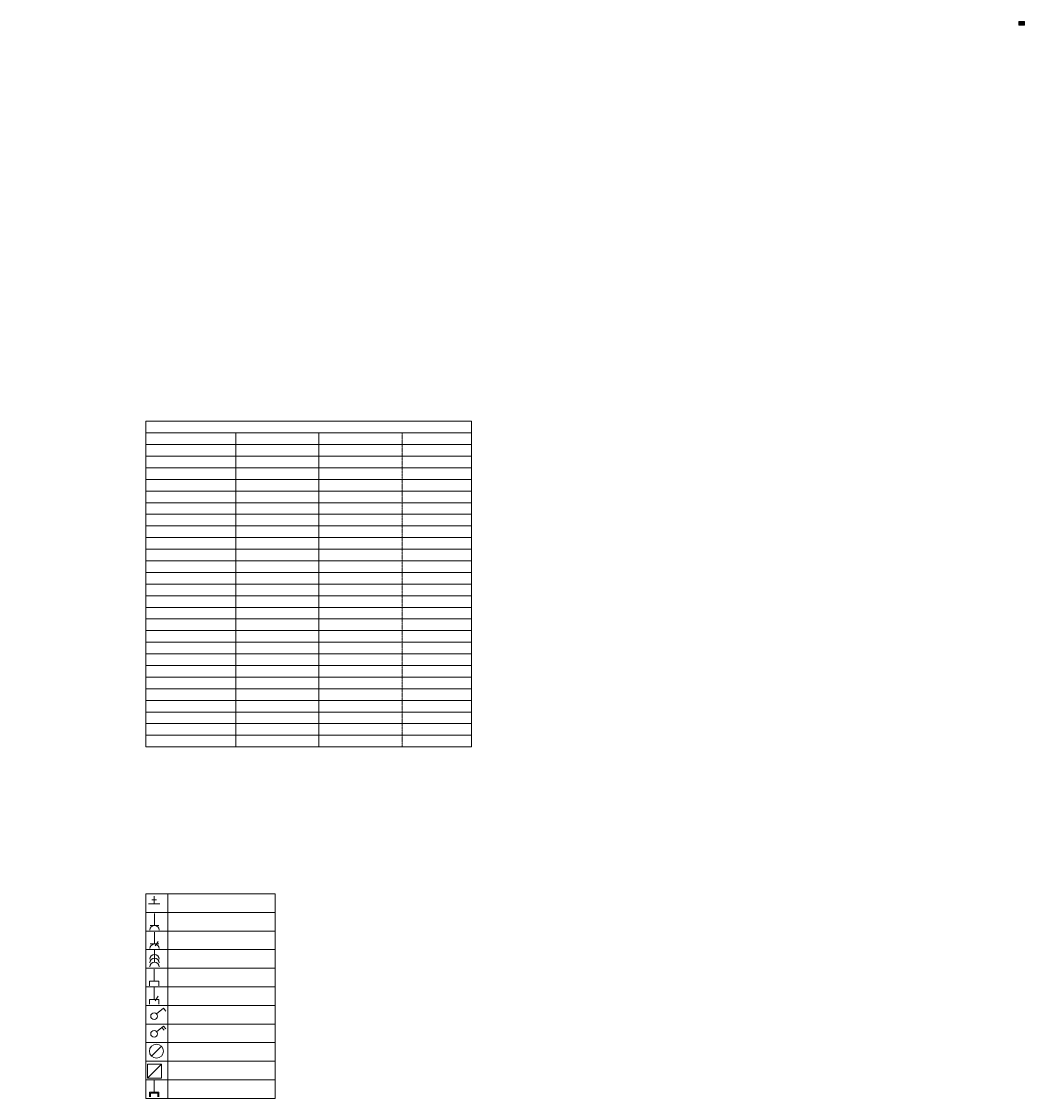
# Model space of a CAD drawing. Header units: millimetres. Extents: x -58431 to 28973, y -32170 to 9431.
# Tile 54 of 54: x 928 to 28973, y -20667 to 9431. Entities that reach past the tile are written whole.
import ezdxf

# ---------------------------------------------------------------- set-up
doc = ezdxf.new("R2010")
doc.units = ezdxf.units.MM
doc.header["$LTSCALE"] = 8
doc.linetypes.add('DASHDOT3', pattern=[0.25, 0.125, -0.0625, 0, -0.0625])
for name, color, linetype, lineweight in [('BAM_OPISY POWIERZCHNI', 40, 'Continuous', 0), ('BAM_RAMKA CIENKA', 55, 'Continuous', 0), ('BAM_WYPOSAŻENIE KRATKI ŚCIEKOWE', 132, 'Continuous', 0), ('BAM_WYPOSAŻENIE KUCHNIA', 110, 'Continuous', 0), ('instalacje', 6, 'Continuous', 0), ('parter_podciąg', 2, 'Continuous', 0), ('RZUT_wymiarowanie', 2, 'Continuous', 0)]:
    doc.layers.add(name, color=color, linetype=linetype, lineweight=lineweight)
doc.styles.get("Standard").update_dxf_attribs({"font": 'arial.ttf'})

# ---------------------------------------------------------------- blocks, each defined once
blk = doc.blocks.new('fwergerg')
at = {"layer": 'instalacje'}
for p, q in [((12069, -9311), (12142, -9250)), ((12142, -9250), (12168, -9280)), ((12124, -9265), (12149, -9295))]:
    blk.add_line(p, q, dxfattribs=at)
blk.add_circle((12042, -9334), 36.2, dxfattribs=at)
blk = doc.blocks.new('wef')
at = {"layer": 'instalacje'}
blk.add_lwpolyline([(5454, 17546), (5560, 17653)], dxfattribs=at)
blk.add_circle((5506, 17601), 75.3, dxfattribs=at)

msp = doc.modelspace()

# ---------------------------------------------------------------- linework, layer by layer
at = {"layer": 'BAM_OPISY POWIERZCHNI'}
msp.add_lwpolyline([(4405.7, -1741.2), (13510.9, -1741.2), (13510.9, -10841.2), (4405.7, -10841.2)], close=True, dxfattribs=at)
for points in [[(4405.7, -2066.2), (13510.9, -2066.2)], [(6921.5, -2066.2), (6921.5, -10841.2)], [(9240.3, -2066.2), (9240.3, -10841.2)], [(4405.7, -2391.2), (13510.9, -2391.2)], [(4405.7, -2716.2), (13510.9, -2716.2)], [(4405.7, -3041.2), (13510.9, -3041.2)], [(4405.7, -3366.2), (13510.9, -3366.2)], [(4405.7, -3691.2), (13510.9, -3691.2)], [(4405.7, -4016.2), (13510.9, -4016.2)], [(4405.7, -4341.2), (13510.9, -4341.2)], [(4405.7, -4666.2), (13510.9, -4666.2)], [(4405.7, -4991.2), (13510.9, -4991.2)], [(4405.7, -5316.2), (13510.9, -5316.2)], [(4405.7, -5641.2), (13510.9, -5641.2)], [(4405.7, -5966.2), (13510.9, -5966.2)], [(4405.7, -6291.2), (13510.9, -6291.2)], [(4405.7, -6616.2), (13510.9, -6616.2)], [(4405.7, -6941.2), (13510.9, -6941.2)], [(4405.7, -7266.2), (13510.9, -7266.2)], [(4405.7, -7591.2), (13510.9, -7591.2)], [(4405.7, -7916.2), (13510.9, -7916.2)], [(4405.7, -8241.2), (13510.9, -8241.2)], [(4405.7, -8566.2), (13510.9, -8566.2)], [(4405.7, -8891.2), (13510.9, -8891.2)], [(4405.7, -9216.2), (13510.9, -9216.2)], [(4405.7, -9541.2), (13510.9, -9541.2)], [(4405.7, -9866.2), (13510.9, -9866.2)], [(4405.7, -10191.2), (13510.9, -10191.2)], [(4405.7, -10516.2), (13510.9, -10516.2)]]:
    msp.add_lwpolyline(points, dxfattribs=at)
at = {"layer": 'BAM_OPISY POWIERZCHNI', "linetype": 'DASHDOT3', "lineweight": 0}
msp.add_lwpolyline([(11574.2, -2066.2), (11574.2, -10841.2)], dxfattribs=at)
at = {"layer": 'BAM_RAMKA CIENKA', "linetype": 'Continuous', "ltscale": 10}
for p, q in [((28811.4, 9430.5), (28811.4, 9326.6)), ((28811.4, 9430.5), (28871.4, 9430.5)), ((28811.4, 9397.8), (28973.2, 9397.8)), ((28811.4, 9389.9), (28973.2, 9389.9)), ((28811.4, 9373.4), (28973.2, 9373.4)), ((28811.4, 9366), (28973.2, 9366)), ((28811.4, 9346.3), (28973.2, 9346.3)), ((28811.5, 9405.7), (28973.2, 9405.7)), ((28854.8, 9366), (28854.7, 9326.6)), ((28886.7, 9366), (28886.7, 9326.6)), ((28925.5, 9365.9), (28925.5, 9326.6)), ((28941.9, 9389.9), (28941.9, 9326.6))]:
    msp.add_line(p, q, dxfattribs=at)
at = {"layer": 'BAM_RAMKA CIENKA'}
for points in [[(28871.4, 9430.5), (28973.2, 9430.5), (28973.2, 9326.6)], [(28811.4, 9326.6), (28973.2, 9326.6)]]:
    msp.add_lwpolyline(points, dxfattribs=at)
at = {"layer": 'instalacje'}
for p, q in [((4705.7, -18304), (4894.8, -18145.7)), ((4894.8, -18145.7), (4960.6, -18224.3)), ((4450.9, -20097.2), (4842.3, -19706.2)), ((4842.3, -19706.2), (4450.9, -19706.2)), ((4450.9, -19706.2), (4450.9, -20097.2)), ((4842.3, -20097.2), (4842.3, -19706.2)), ((4450.9, -20097.2), (4842.3, -20097.2))]:
    msp.add_line(p, q, dxfattribs=at)
for points in [[(4638.8, -15228.7), (4638.8, -15016.4)], [(4482.2, -15228.7), (4795.3, -15228.7)], [(4703.1, -15111.6), (4574.4, -15111.6)], [(4645.9, -15829.5), (4645.9, -15496.7)], [(4770.6, -15829.5), (4521.2, -15829.5)], [(4645.9, -16349.3), (4645.9, -16016.5)], [(4770.6, -16349.3), (4521.2, -16349.3)], [(4645.9, -16859.2), (4645.9, -16526.4)], [(4668.3, -16405.4), (4746, -16276.1)], [(4634.3, -17387.7), (4634.3, -17054.9)], [(4503.7, -17387.7), (4764.9, -17387.7)], [(4503.7, -17518.3), (4503.7, -17387.7)], [(4764.9, -17518.3), (4764.9, -17387.7)], [(4634.3, -17896.6), (4634.3, -17563.8)], [(4503.7, -17896.6), (4764.9, -17896.6)], [(4503.7, -18027.3), (4503.7, -17896.6)], [(4668.3, -17937.8), (4746, -17808.6)], [(4764.9, -18027.3), (4764.9, -17896.6)], [(4638.8, -20492.4), (4638.8, -20159.5)], [(4508.2, -20492.4), (4769.4, -20492.4)], [(4508.2, -20623), (4508.2, -20492.4)], [(4534.2, -20518.4), (4743.4, -20518.4)], [(4534.2, -20623), (4534.2, -20518.4)], [(4743.4, -20623), (4743.4, -20518.4)], [(4769.4, -20623), (4769.4, -20492.4)]]:
    msp.add_lwpolyline(points, dxfattribs=at)
msp.add_circle((4634.3, -18365.5), 94.2, dxfattribs=at)
for centre, start in [((4645.9, -15960.1), 0), ((4645.9, -16479.9), 0), ((4645.9, -16773.7), 360), ((4645.9, -16879.5), 360), ((4645.9, -16989.8), 360)]:
    msp.add_arc(centre, 130.6, start, 180, dxfattribs=at)
at = {"layer": 'parter_podciąg'}
msp.add_lwpolyline([(5020.1, -20666.7), (5020.1, -14946.7)], dxfattribs=at)
at = {"layer": 'RZUT_wymiarowanie'}
for p, q in [((4405.7, -14946.7), (8021.2, -14946.7)), ((4405.7, -14946.7), (4405.7, -20666.7)), ((8021.2, -14946.7), (8021.2, -20666.7)), ((4405.7, -15466.7), (8021.2, -15466.7)), ((4405.7, -15986.7), (8021.2, -15986.7)), ((4405.7, -16506.7), (8021.2, -16506.7)), ((4405.7, -17026.7), (8021.2, -17026.7)), ((4405.7, -17546.7), (8021.2, -17546.7)), ((4405.7, -18066.7), (8021.2, -18066.7)), ((4405.7, -18586.7), (8021.2, -18586.7)), ((4405.7, -19106.7), (8021.2, -19106.7)), ((4405.7, -19626.7), (8021.2, -19626.7)), ((4405.7, -20146.7), (8021.2, -20146.7)), ((4405.7, -20666.7), (8021.2, -20666.7))]:
    msp.add_line(p, q, dxfattribs=at)

# ---------------------------------------------------------------- block references
at = {"layer": 'BAM_WYPOSAŻENIE KRATKI ŚCIEKOWE', "xscale": 2.6, "yscale": 2.6, "zscale": 2.6}
msp.add_blockref('wef', (-9616.3, -65107.1), dxfattribs=at)
at = {"layer": 'BAM_WYPOSAŻENIE KUCHNIA', "xscale": 2.6, "yscale": 2.6, "zscale": 2.6}
msp.add_blockref('fwergerg', (-26675, 5406.7), dxfattribs=at)

# ---------------------------------------------------------------- texts
at = {"layer": 'BAM_RAMKA CIENKA', "width": 157.188, "attachment_point": 1}
for s, insert, char_height in [('{\\fArial|b1|i0|c238|p34;WYKONAWCA:  }  1. KINGA GREWENDA ARCHITUBE\\P                                 ul. Wolna 11,   42 – 200 CZĘSTOCHOWA.\\P                             2.TADEUSZ DUDEK Zakład Obsługi Inwestycji i Realizacji Budownictwa „INPRORE”\\P                                  49-314 Michałowice,  Michałowice 49B\\P                         \\P{\\fArial|b1|i0|c238|p34;\\PPROJEKT:}      INWENTARYZACJA ARCHITEKTONICZNO – BUDOWLANA OKE we Wrocławiu\\P{\\fArial|b1|i0|c238|p34;\\POBIEKT: }        OKRĘGOWA KOMISJA EGZAMINACYJNA WE WROCŁAWIU\\P{\\fArial|b1|i0|c238|p34;\\PLOKALIZACJA: }         53 – 533   WROCŁAW\\P                                   ul. TADEUSZA ZIELIŃSKIEGO 57\\P                                   działka nr 19/5 , obręb Wrocław -Południe\\P{\\fArial|b1|i0|c238|p34;\\PTYTUŁ RYSUNKU:  }        RZUT  PIĘTRA-INWENTARYZACJA \\P\\P{\\fArial|b1|i0|c238|p34;PROJEKTANT:\\P}mgr. inż. Krzysztof Piertas\\P\\P\\P\\P{\\fArial|b1|i0|c238|p34;SPRAWDZAJĄCY:}\\Pmgr. inż. Tadeusz Dudek', (28814.2, 9426.1), 2.3089), ('{\\fArial|b1|i0|c238|p34;NR UPR. BUD.}\\PSKL/5137/OWKO/13', (28856, 9363.8), 2.309), ('{\\fArial|b1|i0|c238|p34;NR UPR. BUD.}\\P83/91/OP', (28856, 9343.9), 2.309), ('{\\fArial|b1|i0|c238|p34;PODPIS:}', (28888, 9363.8), 2.309), ('{\\fArial|b1|i0|c238|p34;PODPIS:}', (28888, 9345), 2.309), ('{\\fArial|b1|i0|c238|p34;DATA:\\P}12.11.2020', (28926.1, 9363.8), 2.309), ('{\\fArial|b1|i0|c238|p34;DATA:}', (28926.1, 9345.2), 2.309), ('{\\fArial|b1|i0|c238|p34;SKALA:\\P}1:100', (28943.6, 9373), 2.309), ('{\\fArial|b1|i0|c238|p34;BRANŻA:\\P}INWENTARYZACJA', (28943.6, 9389.3), 2.309), ('{\\fArial|b1|i0|c238|p34;NR RYS.}\\PR.O3', (28943.6, 9363.8), 2.309)]:
    msp.add_mtext(s, dxfattribs=dict(at, insert=insert, char_height=char_height))

doc.saveas('drawing.dxf')
